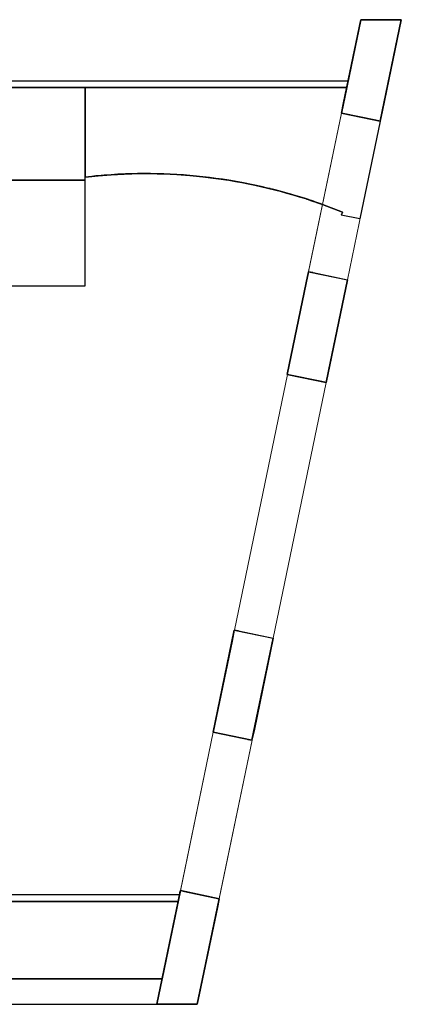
# Model space of a CAD drawing. Header units: metres. Extents: x 391.1 to 427.5, y 12.8 to 28.4.
# Tile 234 of 234: x 421.5 to 427.5, y 12.8 to 28.2. Entities that reach past the tile are written whole.
import ezdxf

# ---------------------------------------------------------------- set-up
doc = ezdxf.new("R2010")
doc.units = ezdxf.units.M
doc.layers.add('01_SUELOS', color=7, linetype='Continuous', lineweight=25, true_color=0x007f00)
for name, color, linetype, lineweight in [('A-DETL-____-MBND', 7, 'Continuous', 18), ('A-GENM-____-OTLN', 7, 'Continuous', 18), ('A-WALL-____-MCUT', 7, 'Continuous', 25), ('A-WALL-____-OTLN', 7, 'Continuous', 25)]:
    doc.layers.add(name, color=color, linetype=linetype, lineweight=lineweight)

# ---------------------------------------------------------------- blocks, each defined once
blk = doc.blocks.new('Family - Evans PA-152267-03_ENLLUMENAT_P0A')
at = {"layer": 'A-WALL-____-MCUT', "color": 253, "true_color": 0xaaaaaa}
for p, q in [((0.021, 0.1), (0, 0)), ((0, 0), (1.5, 0)), ((1.5, 0.1), (0.021, 0.1)), ((2.547, 0.1), (1.5, 0.1)), ((1.5, 0), (2.547, 0)), ((2.765, 0.1), (2.547, 0.1)), ((2.547, 0), (2.765, 0)), ((2.765, 0), (2.765, 0.1))]:
    blk.add_line(p, q, dxfattribs=at)
at = {"layer": 'A-WALL-____-OTLN', "color": 253, "true_color": 0xaaaaaa}
for p, q in [((0.021, 0.1), (0, 0)), ((0, 0), (2.765, 0)), ((2.765, 0.1), (0.021, 0.1)), ((2.765, 0), (2.765, 0.1))]:
    blk.add_line(p, q, dxfattribs=at)
at = {"layer": 'A-WALL-____-OTLN', "color": 253, "lineweight": 18, "true_color": 0xaaaaaa}
blk.add_line((0, 0), (2.765, 0), dxfattribs=at)
blk = doc.blocks.new('Family - Mur PA-152469-03_ENLLUMENAT_P0A')
at = {"layer": 'A-WALL-____-MCUT', "color": 253, "true_color": 0xaaaaaa}
for p, q in [((26.053, 0.4), (0.079, 0.4)), ((25.97, 0), (26.053, 0.4)), ((0, 0), (25.97, 0))]:
    blk.add_line(p, q, dxfattribs=at)
at = {"layer": 'A-WALL-____-OTLN', "color": 253, "true_color": 0xaaaaaa}
for p, q in [((26.053, 0.4), (0.079, 0.4)), ((25.97, 0), (26.053, 0.4)), ((0, 0), (25.97, 0))]:
    blk.add_line(p, q, dxfattribs=at)
at = {"layer": 'A-WALL-____-OTLN', "color": 253, "lineweight": 18, "true_color": 0xaaaaaa}
blk.add_line((0, 0), (25.97, 0), dxfattribs=at)
blk = doc.blocks.new('Family - Evans PA-152506-03_ENLLUMENAT_P0A')
at = {"layer": 'A-WALL-____-MCUT', "color": 253, "true_color": 0xaaaaaa}
for p, q in [((0.021, 0.1), (0, 0)), ((0, 0), (0.395, 0)), ((0.395, 0.1), (0.021, 0.1)), ((2.262, 0.1), (0.395, 0.1)), ((0.395, 0), (2.262, 0)), ((4.12, 0.1), (2.262, 0.1)), ((2.262, 0), (4.12, 0)), ((5.168, 0.1), (4.12, 0.1)), ((4.12, 0), (5.168, 0)), ((5.511, 0.1), (5.168, 0.1)), ((5.168, 0), (5.511, 0)), ((5.511, 0), (5.511, 0.1))]:
    blk.add_line(p, q, dxfattribs=at)
at = {"layer": 'A-WALL-____-OTLN', "color": 253, "true_color": 0xaaaaaa}
for p, q in [((0.021, 0.1), (0, 0)), ((0, 0), (5.511, 0)), ((5.511, 0.1), (0.021, 0.1)), ((5.511, 0), (5.511, 0.1))]:
    blk.add_line(p, q, dxfattribs=at)
at = {"layer": 'A-WALL-____-OTLN', "color": 253, "lineweight": 18, "true_color": 0xaaaaaa}
blk.add_line((0, 0), (5.511, 0), dxfattribs=at)
blk = doc.blocks.new('Family - LONDR55-XX_ZZ-ARQ-CAA-M3D-Londres55-152611-03_ENLLUMENAT_P0A')
at = {"layer": '01_SUELOS', "color": 9, "true_color": 0xaad4aa}
for p, q in [((24.814, 1.209), (22.07, 1.209)), ((22.07, 1.209), (24.814, 1.209)), ((24.564, 0), (24.814, 1.209)), ((24.814, 1.209), (24.564, 0)), ((0, 0), (24.564, 0)), ((24.564, 0), (0, 0))]:
    blk.add_line(p, q, dxfattribs=at)
blk = doc.blocks.new('Family - Façana sur-est PA-152655-03_ENLLUMENAT_P0A')
at = {"layer": 'A-WALL-____-MCUT', "color": 253, "true_color": 0xaaaaaa}
for p, q in [((2.92, 14.089), (3.189, 15.389)), ((3.189, 15.389), (3.473, 15.389)), ((3.473, 15.389), (3.822, 15.389)), ((3.822, 15.389), (3.53, 13.977)), ((2.887, 13.929), (2.92, 14.089)), ((3.427, 13.817), (2.887, 13.929)), ((3.53, 13.977), (3.494, 13.803)), ((3.494, 13.803), (3.427, 13.817)), ((2.336, 11.274), (2.373, 11.45)), ((2.373, 11.45), (2.439, 11.436)), ((2.439, 11.436), (2.98, 11.324)), ((2.04, 9.844), (2.336, 11.274)), ((2.98, 11.324), (2.684, 9.894)), ((2.684, 9.894), (2.647, 9.718)), ((2.581, 9.732), (2.04, 9.844)), ((2.647, 9.718), (2.581, 9.732)), ((1.176, 5.674), (1.212, 5.849)), ((1.212, 5.849), (1.279, 5.835)), ((1.279, 5.835), (1.819, 5.723)), ((1.819, 5.723), (1.525, 4.302)), ((0.881, 4.253), (1.176, 5.674)), ((1.422, 4.141), (0.881, 4.253)), ((1.525, 4.302), (1.488, 4.127)), ((1.488, 4.127), (1.422, 4.141)), ((0.344, 1.66), (0.355, 1.709)), ((0.354, 1.709), (0.366, 1.768)), ((0.355, 1.709), (0.354, 1.709)), ((0.354, 1.709), (0.354, 1.709)), ((0.366, 1.768), (0.368, 1.776)), ((0.368, 1.776), (0.435, 1.762)), ((0.435, 1.762), (0.975, 1.65)), ((0.167, 0.804), (0.333, 1.609)), ((0.333, 1.609), (0.334, 1.609)), ((0.334, 1.609), (0.344, 1.66)), ((0.334, 1.609), (0.334, 1.609)), ((0.975, 1.65), (0.947, 1.513)), ((0.947, 1.513), (0.716, 0.4)), ((0, 0), (0.167, 0.804)), ((0.716, 0.4), (0.679, 0.221)), ((0.716, 0.4), (0.716, 0.4)), ((0.716, 0.4), (0.716, 0.4)), ((0.679, 0.221), (0.633, 0)), ((0.349, 0), (0, 0)), ((0.633, 0), (0.349, 0))]:
    blk.add_line(p, q, dxfattribs=at)
at = {"layer": 'A-WALL-____-OTLN', "color": 253, "true_color": 0xaaaaaa}
for p, q in [((3.822, 15.389), (3.189, 15.389)), ((3.189, 15.389), (3.822, 15.389)), ((3.822, 15.389), (3.473, 15.389)), ((3.494, 13.803), (3.822, 15.389)), ((3.494, 13.803), (3.822, 15.389)), ((3.53, 13.977), (3.822, 15.389)), ((2.887, 13.929), (3.189, 15.389)), ((3.189, 15.389), (2.887, 13.929)), ((2.92, 14.089), (3.189, 15.389)), ((3.473, 15.389), (3.189, 15.389)), ((2.92, 14.089), (2.887, 13.929)), ((3.494, 13.803), (2.887, 13.929)), ((3.427, 13.817), (2.887, 13.929)), ((3.494, 13.803), (2.887, 13.929)), ((3.494, 13.803), (3.53, 13.977)), ((3.427, 13.817), (3.494, 13.803)), ((2.04, 9.844), (2.373, 11.45)), ((2.04, 9.844), (2.373, 11.45)), ((2.373, 11.45), (2.336, 11.274)), ((2.373, 11.45), (2.98, 11.324)), ((2.439, 11.436), (2.373, 11.45)), ((2.373, 11.45), (2.98, 11.324)), ((2.439, 11.436), (2.98, 11.324)), ((2.336, 11.274), (2.04, 9.844)), ((2.98, 11.324), (2.647, 9.718)), ((2.647, 9.718), (2.98, 11.324)), ((2.684, 9.894), (2.98, 11.324)), ((2.647, 9.718), (2.684, 9.894)), ((2.647, 9.718), (2.04, 9.844)), ((2.581, 9.732), (2.04, 9.844)), ((2.04, 9.844), (2.647, 9.718)), ((2.581, 9.732), (2.647, 9.718)), ((0.881, 4.253), (1.212, 5.849)), ((0.881, 4.253), (1.212, 5.849)), ((1.212, 5.849), (1.176, 5.674)), ((1.279, 5.835), (1.212, 5.849)), ((1.212, 5.849), (1.819, 5.723)), ((1.212, 5.849), (1.819, 5.723)), ((1.279, 5.835), (1.819, 5.723)), ((1.819, 5.723), (1.488, 4.127)), ((1.488, 4.127), (1.819, 5.723)), ((1.525, 4.302), (1.819, 5.723)), ((1.176, 5.674), (0.881, 4.253)), ((1.488, 4.127), (0.881, 4.253)), ((1.422, 4.141), (0.881, 4.253)), ((0.881, 4.253), (1.488, 4.127)), ((1.488, 4.127), (1.525, 4.302)), ((1.422, 4.141), (1.488, 4.127)), ((0, 0), (0.368, 1.776)), ((0.368, 1.776), (0, 0)), ((0.354, 1.709), (0.333, 1.609)), ((0.354, 1.709), (0.333, 1.609)), ((0.334, 1.609), (0.355, 1.709)), ((0.355, 1.709), (0.334, 1.609)), ((0.344, 1.66), (0.355, 1.709)), ((0.366, 1.768), (0.354, 1.709)), ((0.355, 1.709), (0.354, 1.709)), ((0.354, 1.709), (0.354, 1.709)), ((0.354, 1.709), (0.355, 1.709)), ((0.355, 1.709), (0.354, 1.709)), ((0.368, 1.776), (0.366, 1.768)), ((0.435, 1.762), (0.368, 1.776)), ((0.368, 1.776), (0.975, 1.65)), ((0.975, 1.65), (0.368, 1.776)), ((0.435, 1.762), (0.975, 1.65)), ((0.333, 1.609), (0.167, 0.804)), ((0.333, 1.609), (0.334, 1.609)), ((0.334, 1.609), (0.333, 1.609)), ((0.334, 1.609), (0.333, 1.609)), ((0.344, 1.66), (0.334, 1.609)), ((0.334, 1.609), (0.334, 1.609)), ((0.975, 1.65), (0.716, 0.4)), ((0.716, 0.4), (0.975, 1.65)), ((0.947, 1.513), (0.975, 1.65)), ((0.947, 1.513), (0.716, 0.4)), ((0.167, 0.804), (0, 0)), ((0.633, 0), (0.716, 0.4)), ((0.633, 0), (0.716, 0.4)), ((0.679, 0.221), (0.716, 0.4)), ((0.716, 0.4), (0.716, 0.4)), ((0.716, 0.4), (0.716, 0.4)), ((0.716, 0.4), (0.716, 0.4)), ((0.716, 0.4), (0.716, 0.4)), ((0.633, 0), (0.679, 0.221)), ((0, 0), (0.633, 0)), ((0, 0), (0.349, 0)), ((0, 0), (0.633, 0)), ((0.349, 0), (0.633, 0))]:
    blk.add_line(p, q, dxfattribs=at)
blk = doc.blocks.new('Family - Vano de puerta PA-152657-03_ENLLUMENAT_P0A')
at = {"layer": 'A-GENM-____-OTLN', "color": 253, "true_color": 0xaaaaaa}
for p, q in [((424.539, 17.094), (424.025, 14.616)), ((424.025, 14.616), (424.539, 17.094)), ((425.146, 16.968), (424.539, 17.094)), ((424.539, 17.094), (425.146, 16.968)), ((424.633, 14.49), (425.146, 16.968)), ((425.146, 16.968), (424.633, 14.49)), ((424.025, 14.616), (424.633, 14.49)), ((424.025, 14.616), (424.633, 14.49))]:
    blk.add_line(p, q, dxfattribs=at)
blk = doc.blocks.new('Family - Vano de puerta PA-152659-03_ENLLUMENAT_P0A')
at = {"layer": 'A-GENM-____-OTLN', "color": 253, "true_color": 0xaaaaaa}
for p, q in [((425.698, 22.685), (424.87, 18.69)), ((424.87, 18.69), (425.698, 22.685)), ((426.305, 22.559), (425.698, 22.685)), ((425.698, 22.685), (426.305, 22.559)), ((425.477, 18.564), (426.305, 22.559)), ((426.305, 22.559), (425.477, 18.564)), ((424.87, 18.69), (425.477, 18.564)), ((424.87, 18.69), (425.477, 18.564))]:
    blk.add_line(p, q, dxfattribs=at)
blk = doc.blocks.new('Family - Vano de puerta PA-152661-03_ENLLUMENAT_P0A')
at = {"layer": 'A-GENM-____-OTLN', "color": 253, "true_color": 0xaaaaaa}
for p, q in [((426.544, 26.77), (426.03, 24.291)), ((426.03, 24.291), (426.544, 26.77)), ((427.151, 26.644), (426.544, 26.77)), ((426.544, 26.77), (427.151, 26.644)), ((426.637, 24.165), (427.151, 26.644)), ((427.151, 26.644), (426.637, 24.165)), ((426.03, 24.291), (426.637, 24.165)), ((426.03, 24.291), (426.637, 24.165))]:
    blk.add_line(p, q, dxfattribs=at)
blk = doc.blocks.new('Family - LONDR55-XX_ZZ-ARQ-CAA-M3D-Londres55-155430-03_ENLLUMENAT_P0A')
at = {"layer": '01_SUELOS', "color": 9, "true_color": 0xaad4aa}
for p, q in [((1.18, 3.1), (0, 3.1)), ((0, 3.1), (0, 1.65)), ((0, 3.1), (0, 1.65)), ((1.18, 3.1), (0, 3.1)), ((0, 1.65), (0, 3.1)), ((0, 1.65), (0, 3.1)), ((0, 3.1), (0, 0)), ((0, 3.1), (0, 0)), ((0, 3.1), (0, 0)), ((0, 3.1), (0, 1.65)), ((0, 0), (0, 3.1)), ((0, 3.1), (0, 1.65)), ((1.18, 1.7), (1.18, 3.1)), ((1.18, 1.7), (1.18, 3.1)), ((1.18, 3.1), (5.271, 3.1)), ((1.18, 3.1), (1.18, 1.7)), ((1.18, 1.7), (1.18, 3.1)), ((1.18, 2.736), (1.18, 3.1)), ((1.18, 3.1), (1.18, 2.736)), ((1.18, 2.736), (1.18, 3.1)), ((5.271, 3.1), (1.18, 3.1)), ((5.271, 3.1), (1.18, 3.1)), ((1.18, 2.736), (1.18, 3.1)), ((1.18, 3.1), (5.271, 3.1)), ((5.188, 2.7), (5.271, 3.1)), ((5.271, 3.1), (5.188, 2.7)), ((5.271, 3.1), (5.188, 2.7)), ((5.188, 2.7), (5.271, 3.1)), ((1.18, 1.7), (1.18, 2.736)), ((1.18, 1.7), (1.18, 2.736)), ((1.18, 2.736), (1.18, 1.7)), ((1.18, 2.736), (1.18, 1.7)), ((5.188, 2.7), (5.795, 2.574)), ((5.795, 2.574), (5.188, 2.7)), ((5.795, 2.574), (5.188, 2.7)), ((5.795, 2.574), (5.188, 2.7)), ((5.795, 2.574), (5.477, 1.045)), ((5.795, 2.574), (5.477, 1.045)), ((5.795, 2.574), (5.477, 1.045)), ((5.795, 2.574), (5.477, 1.045)), ((1.18, 1.7), (1.384, 1.721)), ((1.384, 1.721), (1.18, 1.7)), ((1.384, 1.721), (1.18, 1.7)), ((1.384, 1.721), (1.18, 1.7)), ((1.18, 1.7), (1.384, 1.721)), ((1.384, 1.721), (1.18, 1.7)), ((1.18, 1.7), (1.248, 1.708)), ((1.18, 1.7), (1.232, 1.706)), ((1.18, 1.7), (1.232, 1.706)), ((1.18, 1.65), (1.18, 1.7)), ((1.18, 1.65), (1.18, 1.7)), ((1.18, 1.7), (1.18, 1.7)), ((1.18, 1.7), (1.18, 1.7)), ((1.18, 1.7), (1.18, 1.7)), ((1.18, 1.7), (1.18, 1.7)), ((1.232, 1.706), (1.283, 1.711)), ((1.283, 1.711), (1.232, 1.706)), ((1.248, 1.708), (1.283, 1.711)), ((1.283, 1.711), (1.349, 1.718)), ((1.349, 1.718), (1.283, 1.711)), ((1.384, 1.721), (1.349, 1.718)), ((1.349, 1.718), (1.384, 1.721)), ((1.384, 1.721), (1.349, 1.718)), ((1.384, 1.721), (1.589, 1.737)), ((1.589, 1.737), (1.384, 1.721)), ((1.589, 1.737), (1.384, 1.721)), ((1.589, 1.737), (1.384, 1.721)), ((1.589, 1.737), (1.384, 1.721)), ((1.589, 1.737), (1.384, 1.721)), ((1.486, 1.73), (1.384, 1.721)), ((1.486, 1.73), (1.384, 1.721)), ((1.479, 1.73), (1.384, 1.721)), ((1.479, 1.73), (1.384, 1.721)), ((1.384, 1.721), (1.384, 1.721)), ((1.384, 1.721), (1.384, 1.721)), ((1.384, 1.721), (1.384, 1.721)), ((1.384, 1.721), (1.384, 1.721)), ((1.589, 1.737), (1.479, 1.73)), ((1.479, 1.73), (1.589, 1.737)), ((1.486, 1.73), (1.479, 1.73)), ((1.486, 1.73), (1.589, 1.737)), ((1.589, 1.737), (1.486, 1.73)), ((1.589, 1.737), (1.793, 1.748)), ((1.793, 1.748), (1.589, 1.737)), ((1.793, 1.748), (1.589, 1.737)), ((1.589, 1.737), (1.793, 1.748)), ((1.589, 1.737), (1.793, 1.748)), ((1.793, 1.748), (1.589, 1.737)), ((1.691, 1.744), (1.589, 1.737)), ((1.691, 1.744), (1.589, 1.737)), ((1.693, 1.744), (1.589, 1.737)), ((1.691, 1.744), (1.793, 1.748)), ((1.793, 1.748), (1.691, 1.744)), ((1.693, 1.744), (1.793, 1.748)), ((1.999, 1.754), (1.793, 1.748)), ((1.793, 1.748), (1.999, 1.754)), ((1.793, 1.748), (1.999, 1.754)), ((1.999, 1.754), (1.793, 1.748)), ((1.896, 1.752), (1.793, 1.748)), ((1.896, 1.752), (1.793, 1.748)), ((1.793, 1.748), (1.895, 1.752)), ((1.793, 1.748), (1.81, 1.749)), ((1.793, 1.748), (1.81, 1.749)), ((1.81, 1.749), (1.827, 1.75)), ((1.827, 1.75), (1.81, 1.749)), ((1.827, 1.75), (1.913, 1.752)), ((1.913, 1.752), (1.827, 1.75)), ((1.895, 1.752), (1.827, 1.75)), ((1.895, 1.752), (1.999, 1.754)), ((1.895, 1.752), (1.913, 1.752)), ((1.896, 1.752), (1.999, 1.754)), ((1.999, 1.754), (1.896, 1.752)), ((1.913, 1.752), (1.999, 1.754)), ((1.999, 1.754), (1.913, 1.752)), ((1.999, 1.754), (2.204, 1.755)), ((2.101, 1.755), (1.999, 1.754)), ((2.204, 1.755), (1.999, 1.754)), ((2.204, 1.755), (1.999, 1.754)), ((2.101, 1.755), (1.999, 1.754)), ((1.999, 1.754), (2.204, 1.755)), ((1.999, 1.754), (2.204, 1.755)), ((2.204, 1.755), (1.999, 1.754)), ((2.101, 1.755), (1.999, 1.754)), ((2.101, 1.755), (2.204, 1.755)), ((2.204, 1.755), (2.101, 1.755)), ((2.101, 1.755), (2.204, 1.755)), ((2.204, 1.755), (2.409, 1.75)), ((2.306, 1.753), (2.204, 1.755)), ((2.409, 1.75), (2.204, 1.755)), ((2.409, 1.75), (2.204, 1.755)), ((2.306, 1.753), (2.204, 1.755)), ((2.204, 1.755), (2.409, 1.75)), ((2.204, 1.755), (2.409, 1.75)), ((2.409, 1.75), (2.204, 1.755)), ((2.306, 1.753), (2.204, 1.755)), ((2.306, 1.753), (2.409, 1.75)), ((2.409, 1.75), (2.306, 1.753)), ((2.306, 1.753), (2.409, 1.75)), ((2.409, 1.75), (2.614, 1.74)), ((2.409, 1.75), (2.614, 1.74)), ((2.511, 1.746), (2.409, 1.75)), ((2.614, 1.74), (2.409, 1.75)), ((2.511, 1.746), (2.409, 1.75)), ((2.409, 1.75), (2.614, 1.74)), ((2.409, 1.75), (2.614, 1.74)), ((2.614, 1.74), (2.409, 1.75)), ((2.409, 1.75), (2.511, 1.746)), ((2.511, 1.746), (2.614, 1.74)), ((2.614, 1.74), (2.511, 1.746)), ((2.511, 1.746), (2.614, 1.74)), ((2.614, 1.74), (2.818, 1.726)), ((2.716, 1.734), (2.614, 1.74)), ((2.818, 1.726), (2.614, 1.74)), ((2.818, 1.726), (2.614, 1.74)), ((2.716, 1.734), (2.614, 1.74)), ((2.614, 1.74), (2.818, 1.726)), ((2.614, 1.74), (2.818, 1.726)), ((2.818, 1.726), (2.614, 1.74)), ((2.716, 1.734), (2.614, 1.74)), ((2.716, 1.734), (2.818, 1.726)), ((2.818, 1.726), (2.716, 1.734)), ((2.716, 1.734), (2.818, 1.726)), ((2.818, 1.726), (3.022, 1.706)), ((2.92, 1.716), (2.818, 1.726)), ((3.022, 1.706), (2.818, 1.726)), ((3.022, 1.706), (2.818, 1.726)), ((2.92, 1.716), (2.818, 1.726)), ((2.818, 1.726), (3.022, 1.706)), ((2.818, 1.726), (3.022, 1.706)), ((3.022, 1.706), (2.818, 1.726)), ((2.92, 1.716), (2.818, 1.726)), ((2.92, 1.716), (3.022, 1.706)), ((3.022, 1.706), (2.92, 1.716)), ((2.92, 1.716), (3.022, 1.706)), ((3.022, 1.706), (3.226, 1.68)), ((3.124, 1.694), (3.022, 1.706)), ((3.226, 1.68), (3.022, 1.706)), ((3.226, 1.68), (3.022, 1.706)), ((3.124, 1.694), (3.022, 1.706)), ((3.022, 1.706), (3.226, 1.68)), ((3.022, 1.706), (3.226, 1.68)), ((3.226, 1.68), (3.022, 1.706)), ((3.124, 1.694), (3.022, 1.706)), ((3.124, 1.694), (3.226, 1.68)), ((3.226, 1.68), (3.124, 1.694)), ((3.124, 1.694), (3.226, 1.68)), ((0, 1.65), (1.18, 1.65)), ((0, 1.65), (1.18, 1.65)), ((0, 0), (0, 1.65)), ((0, 1.65), (0, 0)), ((1.18, 1.65), (0, 1.65)), ((1.18, 1.65), (0, 1.65)), ((0, 0), (0, 1.65)), ((0, 0), (0, 1.65)), ((0, 0), (0, 1.65)), ((0, 0), (0, 1.65)), ((1.18, 0), (1.18, 1.65)), ((1.18, 0), (1.18, 1.65)), ((3.226, 1.68), (3.277, 1.673)), ((3.226, 1.68), (3.277, 1.673)), ((3.327, 1.666), (3.226, 1.68)), ((3.429, 1.65), (3.226, 1.68)), ((3.327, 1.666), (3.226, 1.68)), ((3.226, 1.68), (3.429, 1.65)), ((3.226, 1.68), (3.429, 1.65)), ((3.429, 1.65), (3.226, 1.68)), ((3.226, 1.68), (3.327, 1.666)), ((3.277, 1.673), (3.328, 1.666)), ((3.328, 1.666), (3.277, 1.673)), ((3.327, 1.666), (3.277, 1.673)), ((3.327, 1.666), (3.429, 1.65)), ((3.429, 1.65), (3.327, 1.666)), ((3.327, 1.666), (3.429, 1.65)), ((3.327, 1.666), (3.378, 1.658)), ((3.328, 1.666), (3.378, 1.658)), ((3.378, 1.658), (3.328, 1.666)), ((3.378, 1.658), (3.429, 1.65)), ((3.429, 1.65), (3.378, 1.658)), ((3.429, 1.65), (3.631, 1.615)), ((3.429, 1.65), (3.631, 1.615)), ((3.53, 1.633), (3.429, 1.65)), ((3.631, 1.615), (3.429, 1.65)), ((3.53, 1.633), (3.429, 1.65)), ((3.429, 1.65), (3.631, 1.615)), ((3.429, 1.65), (3.631, 1.615)), ((3.631, 1.615), (3.429, 1.65)), ((3.429, 1.65), (3.53, 1.633)), ((3.53, 1.633), (3.631, 1.615)), ((3.631, 1.615), (3.53, 1.633)), ((3.53, 1.633), (3.631, 1.615)), ((3.631, 1.615), (3.832, 1.574)), ((3.631, 1.615), (3.832, 1.574)), ((3.731, 1.595), (3.631, 1.615)), ((3.832, 1.574), (3.631, 1.615)), ((3.731, 1.595), (3.631, 1.615)), ((3.631, 1.615), (3.832, 1.574)), ((3.631, 1.615), (3.832, 1.574)), ((3.832, 1.574), (3.631, 1.615)), ((3.631, 1.615), (3.731, 1.595)), ((3.731, 1.595), (3.832, 1.574)), ((3.832, 1.574), (3.731, 1.595)), ((3.731, 1.595), (3.832, 1.574)), ((3.832, 1.574), (4.032, 1.529)), ((4.032, 1.529), (3.832, 1.574)), ((3.832, 1.574), (3.932, 1.552)), ((3.832, 1.574), (4.032, 1.529)), ((3.832, 1.574), (4.032, 1.529)), ((4.032, 1.529), (3.832, 1.574)), ((3.932, 1.552), (3.832, 1.574)), ((4.032, 1.529), (3.832, 1.574)), ((3.832, 1.574), (3.932, 1.552)), ((3.932, 1.552), (4.032, 1.529)), ((4.032, 1.529), (3.932, 1.552)), ((4.032, 1.529), (3.932, 1.552)), ((4.032, 1.529), (4.071, 1.52)), ((4.071, 1.52), (4.032, 1.529)), ((4.032, 1.529), (4.131, 1.504)), ((4.231, 1.479), (4.032, 1.529)), ((4.131, 1.504), (4.032, 1.529)), ((4.032, 1.529), (4.231, 1.479)), ((4.032, 1.529), (4.231, 1.479)), ((4.231, 1.479), (4.032, 1.529)), ((4.032, 1.529), (4.131, 1.505)), ((4.071, 1.52), (4.11, 1.51)), ((4.071, 1.52), (4.11, 1.51)), ((4.11, 1.51), (4.182, 1.491)), ((4.182, 1.491), (4.11, 1.51)), ((4.131, 1.505), (4.11, 1.51)), ((4.131, 1.505), (4.231, 1.479)), ((4.131, 1.505), (4.182, 1.491)), ((4.131, 1.504), (4.231, 1.479)), ((4.231, 1.479), (4.131, 1.504)), ((4.182, 1.491), (4.231, 1.479)), ((4.231, 1.479), (4.182, 1.491)), ((4.231, 1.479), (4.182, 1.491)), ((4.231, 1.479), (4.3, 1.46)), ((4.231, 1.479), (4.33, 1.451)), ((4.231, 1.479), (4.3, 1.46)), ((4.428, 1.423), (4.231, 1.479)), ((4.33, 1.451), (4.231, 1.479)), ((4.231, 1.479), (4.428, 1.423)), ((4.231, 1.479), (4.428, 1.423)), ((4.428, 1.423), (4.231, 1.479)), ((4.231, 1.479), (4.332, 1.451)), ((4.3, 1.46), (4.37, 1.44)), ((4.3, 1.46), (4.37, 1.44)), ((4.332, 1.451), (4.3, 1.46)), ((4.33, 1.451), (4.428, 1.423)), ((4.428, 1.423), (4.33, 1.451)), ((4.332, 1.451), (4.37, 1.44)), ((4.332, 1.451), (4.428, 1.423)), ((4.37, 1.44), (4.399, 1.432)), ((4.37, 1.44), (4.399, 1.432)), ((4.399, 1.432), (4.428, 1.423)), ((4.428, 1.423), (4.399, 1.432)), ((4.428, 1.423), (4.399, 1.432)), ((4.428, 1.423), (4.624, 1.363)), ((4.624, 1.363), (4.428, 1.423)), ((4.428, 1.423), (4.526, 1.393)), ((4.624, 1.363), (4.428, 1.423)), ((4.526, 1.393), (4.428, 1.423)), ((4.428, 1.423), (4.624, 1.363)), ((4.428, 1.423), (4.624, 1.363)), ((4.624, 1.363), (4.428, 1.423)), ((4.428, 1.423), (4.519, 1.396)), ((4.519, 1.396), (4.428, 1.423)), ((4.624, 1.363), (4.519, 1.396)), ((4.519, 1.396), (4.526, 1.393)), ((4.519, 1.396), (4.624, 1.363)), ((4.526, 1.393), (4.624, 1.363)), ((4.624, 1.363), (4.526, 1.393)), ((4.624, 1.363), (4.648, 1.355)), ((4.624, 1.363), (4.722, 1.331)), ((4.624, 1.363), (4.648, 1.355)), ((4.819, 1.297), (4.624, 1.363)), ((4.722, 1.331), (4.624, 1.363)), ((4.624, 1.363), (4.819, 1.297)), ((4.624, 1.363), (4.819, 1.297)), ((4.624, 1.363), (4.819, 1.297)), ((4.722, 1.331), (4.624, 1.363)), ((4.624, 1.363), (4.749, 1.322)), ((4.648, 1.355), (4.667, 1.349)), ((4.648, 1.355), (4.667, 1.349)), ((4.667, 1.349), (4.748, 1.322)), ((4.667, 1.349), (4.748, 1.322)), ((4.749, 1.322), (4.667, 1.349)), ((4.722, 1.331), (4.819, 1.297)), ((4.819, 1.297), (4.722, 1.331)), ((4.722, 1.331), (4.749, 1.322)), ((4.748, 1.322), (4.812, 1.3)), ((4.748, 1.322), (4.812, 1.3)), ((4.749, 1.322), (4.819, 1.297)), ((4.812, 1.3), (4.819, 1.297)), ((4.819, 1.297), (4.812, 1.3)), ((4.819, 1.297), (4.89, 1.271)), ((4.89, 1.271), (4.819, 1.297)), ((4.819, 1.297), (4.854, 1.285)), ((4.89, 1.271), (4.819, 1.297)), ((4.854, 1.285), (4.819, 1.297)), ((4.819, 1.297), (4.89, 1.271)), ((4.819, 1.297), (4.89, 1.271)), ((4.89, 1.271), (4.819, 1.297)), ((4.819, 1.297), (4.842, 1.289)), ((4.89, 1.271), (4.842, 1.289)), ((4.854, 1.285), (4.89, 1.271)), ((4.89, 1.271), (4.854, 1.285)), ((4.89, 1.271), (5.202, 1.152)), ((5.202, 1.152), (4.89, 1.271)), ((5.202, 1.152), (4.89, 1.271)), ((5.202, 1.152), (4.89, 1.271)), ((5.202, 1.152), (5.183, 1.106)), ((5.202, 1.152), (5.183, 1.106)), ((5.202, 1.152), (5.183, 1.106)), ((5.202, 1.152), (5.183, 1.106)), ((5.477, 1.045), (5.183, 1.106)), ((5.477, 1.045), (5.183, 1.106)), ((5.477, 1.045), (5.183, 1.106)), ((5.477, 1.045), (5.183, 1.106)), ((0, 0), (1.18, 0)), ((0, 0), (1.18, 0))]:
    blk.add_line(p, q, dxfattribs=at)
blk = doc.blocks.new('Family - Vano de puerta PB-155910-03_ENLLUMENAT_P0A')
at = {"layer": 'A-DETL-____-MBND', "color": 253, "true_color": 0xaaaaaa}
for p, q in [((426.544, 26.769), (426.031, 24.292)), ((426.031, 24.292), (426.544, 26.769)), ((427.151, 26.643), (426.544, 26.769)), ((426.544, 26.769), (427.151, 26.643)), ((426.638, 24.166), (427.151, 26.643)), ((427.151, 26.643), (426.638, 24.166)), ((426.031, 24.292), (426.638, 24.166)), ((426.031, 24.292), (426.638, 24.166))]:
    blk.add_line(p, q, dxfattribs=at)
blk = doc.blocks.new('Family - Vano de puerta PB-155912-03_ENLLUMENAT_P0A')
at = {"layer": 'A-DETL-____-MBND', "color": 253, "true_color": 0xaaaaaa}
for p, q in [((425.698, 22.686), (424.87, 18.691)), ((424.87, 18.691), (425.698, 22.686)), ((426.305, 22.56), (425.698, 22.686)), ((425.698, 22.686), (426.305, 22.56)), ((425.477, 18.565), (426.305, 22.56)), ((426.305, 22.56), (425.477, 18.565)), ((424.87, 18.691), (425.477, 18.565)), ((424.87, 18.691), (425.477, 18.565))]:
    blk.add_line(p, q, dxfattribs=at)
blk = doc.blocks.new('Family - Vano de puerta PB-155914-03_ENLLUMENAT_P0A')
at = {"layer": 'A-DETL-____-MBND', "color": 253, "true_color": 0xaaaaaa}
for p, q in [((424.539, 17.095), (424.026, 14.618)), ((424.026, 14.618), (424.539, 17.095)), ((425.146, 16.969), (424.539, 17.095)), ((424.539, 17.095), (425.146, 16.969)), ((424.633, 14.492), (425.146, 16.969)), ((425.146, 16.969), (424.633, 14.492)), ((424.026, 14.618), (424.633, 14.492)), ((424.026, 14.618), (424.633, 14.492))]:
    blk.add_line(p, q, dxfattribs=at)
blk = doc.blocks.new('LONDR55-XX_ZZ-ARQ-CAA-M3D-Londres55_ifc-1-03_ENLLUMENAT_P0A')
at = {"layer": '01_SUELOS', "color": 253, "lineweight": 18, "true_color": 0xaaaaaa}
for name, p in [('Family - LONDR55-XX_ZZ-ARQ-CAA-M3D-Londres55-155430-03_ENLLUMENAT_P0A', (421.356, 24.07)), ('Family - LONDR55-XX_ZZ-ARQ-CAA-M3D-Londres55-152611-03_ENLLUMENAT_P0A', (399.177, 13.241))]:
    blk.add_blockref(name, p, dxfattribs=at)
at = {"layer": 'A-GENM-____-OTLN', "color": 253, "lineweight": 18, "true_color": 0xaaaaaa}
for name in ['Family - Vano de puerta PA-152661-03_ENLLUMENAT_P0A', 'Family - Vano de puerta PB-155910-03_ENLLUMENAT_P0A', 'Family - Vano de puerta PB-155912-03_ENLLUMENAT_P0A', 'Family - Vano de puerta PA-152659-03_ENLLUMENAT_P0A', 'Family - Vano de puerta PA-152657-03_ENLLUMENAT_P0A', 'Family - Vano de puerta PB-155914-03_ENLLUMENAT_P0A']:
    blk.add_blockref(name, (0, 0), dxfattribs=at)
at = {"layer": 'A-WALL-____-OTLN', "color": 253, "lineweight": 18, "true_color": 0xaaaaaa}
for name, p in [('Family - Façana sur-est PA-152655-03_ENLLUMENAT_P0A', (423.657, 12.841)), ('Family - Mur PA-152469-03_ENLLUMENAT_P0A', (397.687, 12.841))]:
    blk.add_blockref(name, p, dxfattribs=at)
at = {"layer": 'A-WALL-____-OTLN', "color": 253, "lineweight": 18, "true_color": 0xaaaaaa, "rotation": 180}
for name, p in [('Family - Evans PA-152506-03_ENLLUMENAT_P0A', (426.648, 27.27)), ('Family - Evans PA-152267-03_ENLLUMENAT_P0A', (424.012, 14.55))]:
    blk.add_blockref(name, p, dxfattribs=at)

msp = doc.modelspace()

# ---------------------------------------------------------------- block references
at = {"lineweight": 5}
msp.add_blockref('LONDR55-XX_ZZ-ARQ-CAA-M3D-Londres55_ifc-1-03_ENLLUMENAT_P0A', (0, 0), dxfattribs=at)

doc.saveas('drawing.dxf')
